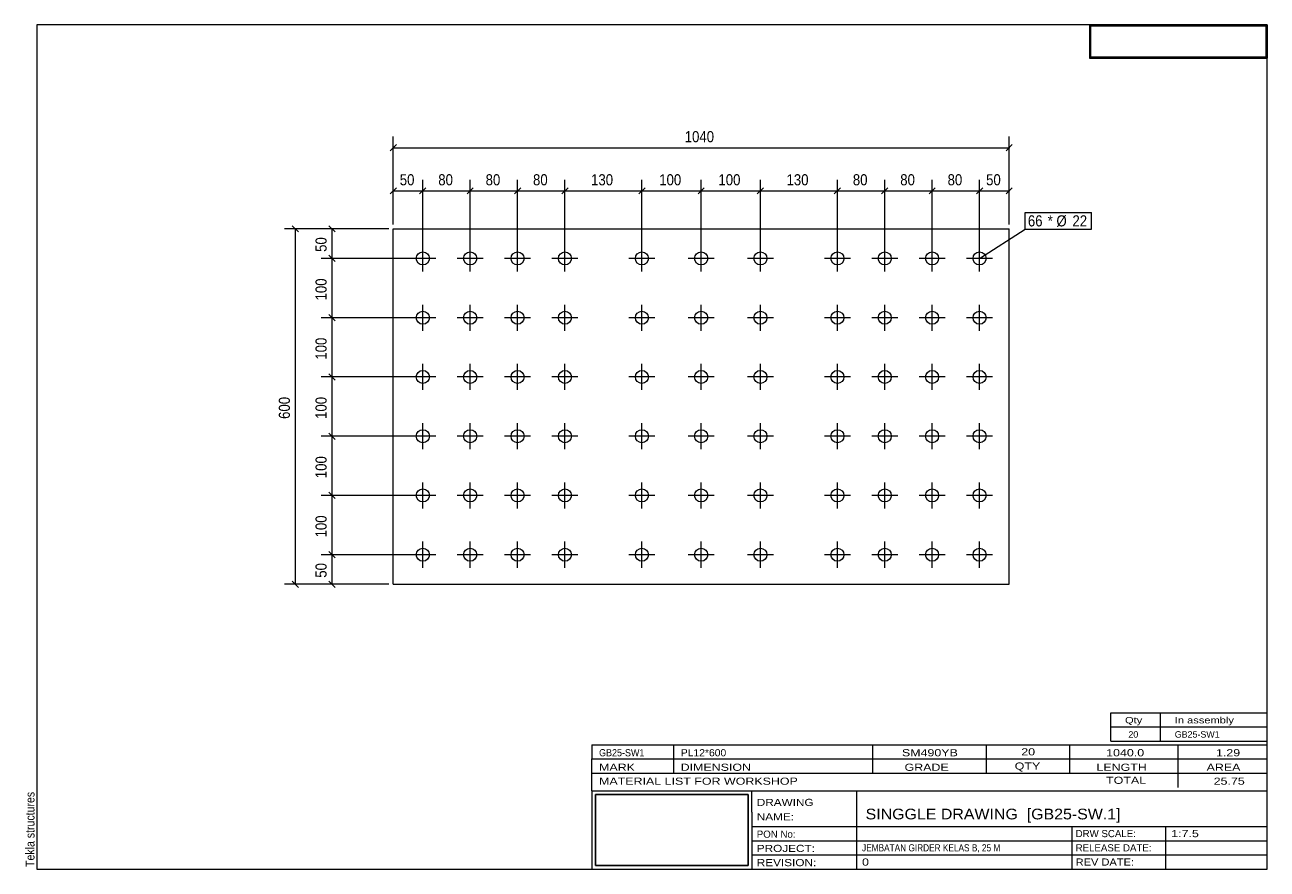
# Model space of a CAD drawing. Header units: millimetres. Extents: x 2 to 282, y 5 to 195.
import ezdxf

# ---------------------------------------------------------------- set-up
doc = ezdxf.new("R2010")
doc.units = ezdxf.units.MM
doc.linetypes.add('XKITLINE00', pattern=[0])
for name, color, linetype, lineweight in [('Bolt', 7, 'Continuous', 0), ('BoltMark', 3, 'Continuous', 0), ('DrawingSheet', 5, 'Continuous', 0), ('OtherObjectType', 1, 'Continuous', 0), ('Part', 2, 'Continuous', 0), ('Z-DIMENSIONS', 1, 'Continuous', 0)]:
    doc.layers.add(name, color=color, linetype=linetype, lineweight=lineweight)
doc.styles.add('ARIAL', font='ARIAL.TTF')
doc.styles.add('ARIAL_NARROW', font='ARIALN.TTF')
picture_1 = doc.add_image_def('image1.jpg', size_in_pixel=(1304, 175))
picture_2 = doc.add_image_def('image2.jpg', size_in_pixel=(188, 71))

# ---------------------------------------------------------------- blocks, each defined once
blk = doc.blocks.new('*A1')
at = {"layer": 'Bolt', "linetype": 'XKITLINE00', "lineweight": 0}
for p, q in [((91.92, 99.5), (91.92, 105.36)), ((102.58, 99.5), (102.58, 105.36)), ((113.25, 99.5), (113.25, 105.36)), ((123.92, 99.5), (123.92, 105.36)), ((141.25, 99.5), (141.25, 105.36)), ((154.58, 99.5), (154.58, 105.36)), ((167.92, 99.5), (167.92, 105.36)), ((185.25, 99.5), (185.25, 105.36)), ((195.92, 99.5), (195.92, 105.36)), ((206.58, 99.5), (206.58, 105.36)), ((217.25, 99.5), (217.25, 105.36)), ((94.85, 102.43), (88.98, 102.43)), ((105.52, 102.43), (99.65, 102.43)), ((116.18, 102.43), (110.32, 102.43)), ((126.85, 102.43), (120.98, 102.43)), ((144.18, 102.43), (138.32, 102.43)), ((157.52, 102.43), (151.65, 102.43)), ((170.85, 102.43), (164.98, 102.43)), ((188.18, 102.43), (182.32, 102.43)), ((198.85, 102.43), (192.98, 102.43)), ((209.52, 102.43), (203.65, 102.43)), ((220.18, 102.43), (214.32, 102.43)), ((91.92, 86.16), (91.92, 92.03)), ((102.58, 86.16), (102.58, 92.03)), ((113.25, 86.16), (113.25, 92.03)), ((123.92, 86.16), (123.92, 92.03)), ((141.25, 86.16), (141.25, 92.03)), ((154.58, 86.16), (154.58, 92.03)), ((167.92, 86.16), (167.92, 92.03)), ((185.25, 86.16), (185.25, 92.03)), ((195.92, 86.16), (195.92, 92.03)), ((206.58, 86.16), (206.58, 92.03)), ((217.25, 86.16), (217.25, 92.03)), ((94.85, 89.1), (88.98, 89.1)), ((105.52, 89.1), (99.65, 89.1)), ((116.18, 89.1), (110.32, 89.1)), ((126.85, 89.1), (120.98, 89.1)), ((144.18, 89.1), (138.32, 89.1)), ((157.52, 89.1), (151.65, 89.1)), ((170.85, 89.1), (164.98, 89.1)), ((188.18, 89.1), (182.32, 89.1)), ((198.85, 89.1), (192.98, 89.1)), ((209.52, 89.1), (203.65, 89.1)), ((220.18, 89.1), (214.32, 89.1)), ((91.92, 72.83), (91.92, 78.7)), ((102.58, 72.83), (102.58, 78.7)), ((113.25, 72.83), (113.25, 78.7)), ((123.92, 72.83), (123.92, 78.7)), ((141.25, 72.83), (141.25, 78.7)), ((154.58, 72.83), (154.58, 78.7)), ((167.92, 72.83), (167.92, 78.7)), ((185.25, 72.83), (185.25, 78.7)), ((195.92, 72.83), (195.92, 78.7)), ((206.58, 72.83), (206.58, 78.7)), ((217.25, 72.83), (217.25, 78.7)), ((94.85, 75.76), (88.98, 75.76)), ((105.52, 75.76), (99.65, 75.76)), ((116.18, 75.76), (110.32, 75.76)), ((126.85, 75.76), (120.98, 75.76)), ((144.18, 75.76), (138.32, 75.76)), ((157.52, 75.76), (151.65, 75.76)), ((170.85, 75.76), (164.98, 75.76)), ((188.18, 75.76), (182.32, 75.76)), ((198.85, 75.76), (192.98, 75.76)), ((209.52, 75.76), (203.65, 75.76)), ((220.18, 75.76), (214.32, 75.76))]:
    blk.add_line(p, q, dxfattribs=at)
for centre in [(91.92, 102.43), (102.58, 102.43), (113.25, 102.43), (123.92, 102.43), (141.25, 102.43), (154.58, 102.43), (167.92, 102.43), (185.25, 102.43), (195.92, 102.43), (206.58, 102.43), (217.25, 102.43), (91.92, 89.1), (102.58, 89.1), (113.25, 89.1), (123.92, 89.1), (141.25, 89.1), (154.58, 89.1), (167.92, 89.1), (185.25, 89.1), (195.92, 89.1), (206.58, 89.1), (217.25, 89.1), (91.92, 75.76), (102.58, 75.76), (113.25, 75.76), (123.92, 75.76), (141.25, 75.76), (154.58, 75.76), (167.92, 75.76), (185.25, 75.76), (195.92, 75.76), (206.58, 75.76), (217.25, 75.76)]:
    blk.add_circle(centre, 1.47, dxfattribs=at)
blk = doc.blocks.new('*A2')
at = {"layer": 'Part', "linetype": 'XKITLINE00', "lineweight": 0}
for p, q in [((85.25, 69.1), (85.25, 149.1)), ((85.25, 149.1), (223.92, 149.1)), ((223.92, 69.1), (223.92, 149.1)), ((85.25, 69.1), (223.92, 69.1))]:
    blk.add_line(p, q, dxfattribs=at)
blk = doc.blocks.new('*A3')
at = {"layer": 'Bolt', "linetype": 'XKITLINE00', "lineweight": 0}
for p, q in [((91.92, 139.5), (91.92, 145.36)), ((102.58, 139.5), (102.58, 145.36)), ((113.25, 139.5), (113.25, 145.36)), ((123.92, 139.5), (123.92, 145.36)), ((141.25, 139.5), (141.25, 145.36)), ((154.58, 139.5), (154.58, 145.36)), ((167.92, 139.5), (167.92, 145.36)), ((185.25, 139.5), (185.25, 145.36)), ((195.92, 139.5), (195.92, 145.36)), ((206.58, 139.5), (206.58, 145.36)), ((217.25, 139.5), (217.25, 145.36)), ((94.85, 142.43), (88.98, 142.43)), ((105.52, 142.43), (99.65, 142.43)), ((116.18, 142.43), (110.32, 142.43)), ((126.85, 142.43), (120.98, 142.43)), ((144.18, 142.43), (138.32, 142.43)), ((157.52, 142.43), (151.65, 142.43)), ((170.85, 142.43), (164.98, 142.43)), ((188.18, 142.43), (182.32, 142.43)), ((198.85, 142.43), (192.98, 142.43)), ((209.52, 142.43), (203.65, 142.43)), ((220.18, 142.43), (214.32, 142.43)), ((91.92, 126.16), (91.92, 132.03)), ((102.58, 126.16), (102.58, 132.03)), ((113.25, 126.16), (113.25, 132.03)), ((123.92, 126.16), (123.92, 132.03)), ((141.25, 126.16), (141.25, 132.03)), ((154.58, 126.16), (154.58, 132.03)), ((167.92, 126.16), (167.92, 132.03)), ((185.25, 126.16), (185.25, 132.03)), ((195.92, 126.16), (195.92, 132.03)), ((206.58, 126.16), (206.58, 132.03)), ((217.25, 126.16), (217.25, 132.03)), ((94.85, 129.1), (88.98, 129.1)), ((105.52, 129.1), (99.65, 129.1)), ((116.18, 129.1), (110.32, 129.1)), ((126.85, 129.1), (120.98, 129.1)), ((144.18, 129.1), (138.32, 129.1)), ((157.52, 129.1), (151.65, 129.1)), ((170.85, 129.1), (164.98, 129.1)), ((188.18, 129.1), (182.32, 129.1)), ((198.85, 129.1), (192.98, 129.1)), ((209.52, 129.1), (203.65, 129.1)), ((220.18, 129.1), (214.32, 129.1)), ((91.92, 112.83), (91.92, 118.7)), ((102.58, 112.83), (102.58, 118.7)), ((113.25, 112.83), (113.25, 118.7)), ((123.92, 112.83), (123.92, 118.7)), ((141.25, 112.83), (141.25, 118.7)), ((154.58, 112.83), (154.58, 118.7)), ((167.92, 112.83), (167.92, 118.7)), ((185.25, 112.83), (185.25, 118.7)), ((195.92, 112.83), (195.92, 118.7)), ((206.58, 112.83), (206.58, 118.7)), ((217.25, 112.83), (217.25, 118.7)), ((94.85, 115.76), (88.98, 115.76)), ((105.52, 115.76), (99.65, 115.76)), ((116.18, 115.76), (110.32, 115.76)), ((126.85, 115.76), (120.98, 115.76)), ((144.18, 115.76), (138.32, 115.76)), ((157.52, 115.76), (151.65, 115.76)), ((170.85, 115.76), (164.98, 115.76)), ((188.18, 115.76), (182.32, 115.76)), ((198.85, 115.76), (192.98, 115.76)), ((209.52, 115.76), (203.65, 115.76)), ((220.18, 115.76), (214.32, 115.76))]:
    blk.add_line(p, q, dxfattribs=at)
for centre in [(91.92, 142.43), (102.58, 142.43), (113.25, 142.43), (123.92, 142.43), (141.25, 142.43), (154.58, 142.43), (167.92, 142.43), (185.25, 142.43), (195.92, 142.43), (206.58, 142.43), (217.25, 142.43), (91.92, 129.1), (102.58, 129.1), (113.25, 129.1), (123.92, 129.1), (141.25, 129.1), (154.58, 129.1), (167.92, 129.1), (185.25, 129.1), (195.92, 129.1), (206.58, 129.1), (217.25, 129.1), (91.92, 115.76), (102.58, 115.76), (113.25, 115.76), (123.92, 115.76), (141.25, 115.76), (154.58, 115.76), (167.92, 115.76), (185.25, 115.76), (195.92, 115.76), (206.58, 115.76), (217.25, 115.76)]:
    blk.add_circle(centre, 1.47, dxfattribs=at)
blk = doc.blocks.new('*A4')
at = {"layer": 'DrawingSheet', "linetype": 'XKITLINE00', "lineweight": 0}
for p, q in [((282, 195), (5, 195)), ((5, 195), (5, 5)), ((282, 5), (282, 195)), ((5, 5), (282, 5))]:
    blk.add_line(p, q, dxfattribs=at)
at = {"layer": 'DrawingSheet', "style": 'ARIAL', "width": 0.85}
blk.add_text('Tekla structures', height=2, rotation=90, dxfattribs=at).set_placement((4.5, 5.5))
blk = doc.blocks.new('*A5')
at = {"layer": 'OtherObjectType', "linetype": 'XKITLINE00', "lineweight": 0}
for p, q in [((242, 195), (282, 195)), ((242, 195), (242, 187.5)), ((282, 195), (282, 187.5)), ((242, 187.5), (282, 187.5))]:
    blk.add_line(p, q, dxfattribs=at)
image = blk.add_image(picture_1, insert=(242.25, 187.75), size_in_units=(39.5, 7))
blk = doc.blocks.new('*A6')
at = {"layer": 'OtherObjectType', "linetype": 'XKITLINE00', "lineweight": 0}
for p, q in [((246.8, 37), (246.8, 40.2)), ((246.8, 40.2), (282, 40.2)), ((258, 37), (258, 40.2)), ((282, 37), (282, 40.2)), ((246.8, 37), (282, 37)), ((246.8, 33.8), (246.8, 37)), ((258, 33.8), (258, 37)), ((282, 33.8), (282, 37)), ((246.8, 33.8), (282, 33.8))]:
    blk.add_line(p, q, dxfattribs=at)
at = {"layer": 'OtherObjectType', "style": 'ARIAL_NARROW'}
for s, width, p in [('Qty', 1.513248, (250, 37.8)), ('In assembly', 1.513248, (261.2, 37.8)), ('20', 1.211571, (250.76, 34.6)), ('GB25-SW1', 1.211571, (261.2, 34.6))]:
    blk.add_text(s, height=1.44, dxfattribs=dict(at, width=width)).set_placement(p)
blk = doc.blocks.new('*A7')
at = {"layer": 'OtherObjectType', "linetype": 'XKITLINE00', "lineweight": 0}
for p, q in [((130, 33), (282, 33)), ((130, 33), (130, 29.8)), ((130, 33), (282, 33)), ((148.4, 29.8), (148.4, 33)), ((193.2, 29.8), (193.2, 33)), ((218.8, 29.8), (218.8, 33)), ((237.6, 29.8), (237.6, 33)), ((262, 29.8), (262, 33)), ((282, 29.8), (282, 33)), ((130, 29.8), (282, 29.8)), ((130, 29.8), (282, 29.8)), ((130, 26.6), (130, 29.8)), ((148.4, 26.6), (148.4, 29.8)), ((193.2, 26.6), (193.2, 29.8)), ((218.8, 26.6), (218.8, 29.8)), ((237.6, 26.6), (237.6, 29.8)), ((262, 26.6), (262, 29.8)), ((282, 26.6), (282, 29.8)), ((130, 26.6), (282, 26.6)), ((130, 22.6), (130, 26.6)), ((262, 23.4), (262, 26.6)), ((282, 22.6), (282, 26.6)), ((130, 22.6), (130, 5)), ((130, 22.6), (282, 22.6)), ((166, 17.8), (166, 22.6)), ((189.6, 14.6), (189.6, 22.6)), ((282, 17.8), (282, 22.6)), ((166, 17.8), (166, 5)), ((282, 14.6), (282, 17.8)), ((166, 14.6), (282, 14.6)), ((189.6, 5), (189.6, 14.6)), ((238.13, 11.4), (238.13, 14.6)), ((259.2, 5), (259.2, 14.6)), ((282, 11.4), (282, 14.6)), ((166, 11.4), (282, 11.4)), ((238.13, 5), (238.13, 11.4)), ((282, 8.2), (282, 11.4)), ((166, 8.2), (282, 8.2)), ((282, 5), (282, 8.2)), ((130, 5), (282, 5)), ((160, 5), (282, 5))]:
    blk.add_line(p, q, dxfattribs=at)
at = {"layer": 'OtherObjectType', "style": 'ARIAL_NARROW'}
for s, height, width, p in [('GB25-SW1', 1.6, 1.100501, (131.6, 30.4)), ('PL12*600', 1.6, 1.270501, (150, 30.4)), ('SM490YB', 1.6, 1.525501, (199.78, 30.4)), ('20', 1.6, 1.525501, (226.65, 30.6)), ('1040.0', 1.6, 1.525501, (245.76, 30.4)), ('1.29', 1.6, 1.525501, (270.48, 30.4)), ('MARK', 1.6, 1.525501, (131.6, 27.13)), ('DIMENSION', 1.6, 1.525501, (149.97, 27.13)), ('GRADE', 1.6, 1.525501, (200.37, 27.13)), ('QTY', 1.6, 1.525501, (225.17, 27.4)), ('LENGTH', 1.6, 1.525501, (243.57, 27.13)), ('AREA', 1.6, 1.525501, (268.37, 27.13)), ('MATERIAL LIST FOR WORKSHOP', 1.6, 1.525501, (131.6, 24)), ('TOTAL', 1.6, 1.525501, (245.74, 24.2)), ('25.75', 1.6, 1.525501, (269.96, 24)), ('DRAWING', 1.6, 1.445, (167.1, 19.22)), ('NAME:', 1.6, 1.445, (167.1, 15.98)), ('SINGGLE DRAWING  [GB25-SW.1]', 2.4, 1.304651, (191.6, 16.2)), ('PON No:', 1.6, 1.19, (167.1, 12.07)), ('DRW SCALE:', 1.6, 1.19, (238.88, 12.2)), ('1:7.5', 1.6, 1.525501, (260.4, 12.2)), ('PROJECT:', 1.6, 1.445, (167.1, 8.87)), ('JEMBATAN GIRDER KELAS B, 25 M', 1.6, 1.015501, (190.8, 9)), ('RELEASE DATE:', 1.6, 1.19, (238.88, 9)), ('REVISION:', 1.6, 1.445, (167.1, 5.67)), ('0', 1.6, 1.525501, (190.8, 5.8)), ('REV DATE:', 1.6, 1.36, (238.88, 5.8))]:
    blk.add_text(s, height=height, dxfattribs=dict(at, width=width)).set_placement(p)
image = blk.add_image(picture_2, insert=(130.8, 5.8), size_in_units=(34.4, 16))
blk = doc.blocks.new('*A8')
at = {"layer": 'Z-DIMENSIONS', "linetype": 'XKITLINE00', "lineweight": 0}
for p, q in [((85.25, 150.1), (85.25, 160.14)), ((91.92, 143.43), (91.92, 160.14)), ((85.96, 158.35), (84.54, 156.94)), ((85.25, 157.64), (91.92, 157.64)), ((92.63, 158.35), (91.21, 156.94))]:
    blk.add_line(p, q, dxfattribs=at)
at = {"layer": 'Z-DIMENSIONS'}
for p in [(85.25, 157.64), (91.92, 157.64)]:
    blk.add_point(p, dxfattribs=at)
at = {"layer": 'Z-DIMENSIONS', "style": 'ARIAL', "width": 0.85}
blk.add_text('50', height=2.5, dxfattribs=at).set_placement((86.73, 158.89))
blk = doc.blocks.new('*A9')
at = {"layer": 'Z-DIMENSIONS', "linetype": 'XKITLINE00', "lineweight": 0}
for p, q in [((91.92, 143.43), (91.92, 160.14)), ((102.58, 143.43), (102.58, 160.14)), ((92.63, 158.35), (91.21, 156.94)), ((91.92, 157.64), (102.58, 157.64)), ((103.29, 158.35), (101.88, 156.94))]:
    blk.add_line(p, q, dxfattribs=at)
at = {"layer": 'Z-DIMENSIONS'}
for p in [(91.92, 157.64), (102.58, 157.64)]:
    blk.add_point(p, dxfattribs=at)
at = {"layer": 'Z-DIMENSIONS', "style": 'ARIAL', "width": 0.85}
blk.add_text('80', height=2.5, dxfattribs=at).set_placement((95.4, 158.89))
blk = doc.blocks.new('*A10')
at = {"layer": 'Z-DIMENSIONS', "linetype": 'XKITLINE00', "lineweight": 0}
for p, q in [((102.58, 143.43), (102.58, 160.14)), ((113.25, 143.43), (113.25, 160.14)), ((103.29, 158.35), (101.88, 156.94)), ((102.58, 157.64), (113.25, 157.64)), ((113.96, 158.35), (112.54, 156.94))]:
    blk.add_line(p, q, dxfattribs=at)
at = {"layer": 'Z-DIMENSIONS'}
for p in [(102.58, 157.64), (113.25, 157.64)]:
    blk.add_point(p, dxfattribs=at)
at = {"layer": 'Z-DIMENSIONS', "style": 'ARIAL', "width": 0.85}
blk.add_text('80', height=2.5, dxfattribs=at).set_placement((106.06, 158.89))
blk = doc.blocks.new('*A11')
at = {"layer": 'Z-DIMENSIONS', "linetype": 'XKITLINE00', "lineweight": 0}
for p, q in [((113.25, 143.43), (113.25, 160.14)), ((123.92, 143.43), (123.92, 160.14)), ((113.96, 158.35), (112.54, 156.94)), ((113.25, 157.64), (123.92, 157.64)), ((124.63, 158.35), (123.21, 156.94))]:
    blk.add_line(p, q, dxfattribs=at)
at = {"layer": 'Z-DIMENSIONS'}
for p in [(113.25, 157.64), (123.92, 157.64)]:
    blk.add_point(p, dxfattribs=at)
at = {"layer": 'Z-DIMENSIONS', "style": 'ARIAL', "width": 0.85}
blk.add_text('80', height=2.5, dxfattribs=at).set_placement((116.73, 158.89))
blk = doc.blocks.new('*A12')
at = {"layer": 'Z-DIMENSIONS', "linetype": 'XKITLINE00', "lineweight": 0}
for p, q in [((123.92, 143.43), (123.92, 160.14)), ((141.25, 143.43), (141.25, 160.14)), ((124.63, 158.35), (123.21, 156.94)), ((123.92, 157.64), (141.25, 157.64)), ((141.96, 158.35), (140.54, 156.94))]:
    blk.add_line(p, q, dxfattribs=at)
at = {"layer": 'Z-DIMENSIONS'}
for p in [(123.92, 157.64), (141.25, 157.64)]:
    blk.add_point(p, dxfattribs=at)
at = {"layer": 'Z-DIMENSIONS', "style": 'ARIAL', "width": 0.85}
blk.add_text('130', height=2.5, dxfattribs=at).set_placement((129.8, 158.89))
blk = doc.blocks.new('*A13')
at = {"layer": 'Z-DIMENSIONS', "linetype": 'XKITLINE00', "lineweight": 0}
for p, q in [((141.25, 143.43), (141.25, 160.14)), ((154.58, 143.43), (154.58, 160.14)), ((141.96, 158.35), (140.54, 156.94)), ((141.25, 157.64), (154.58, 157.64)), ((155.29, 158.35), (153.88, 156.94))]:
    blk.add_line(p, q, dxfattribs=at)
at = {"layer": 'Z-DIMENSIONS'}
for p in [(141.25, 157.64), (154.58, 157.64)]:
    blk.add_point(p, dxfattribs=at)
at = {"layer": 'Z-DIMENSIONS', "style": 'ARIAL', "width": 0.85}
blk.add_text('100', height=2.5, dxfattribs=at).set_placement((145.14, 158.89))
blk = doc.blocks.new('*A14')
at = {"layer": 'Z-DIMENSIONS', "linetype": 'XKITLINE00', "lineweight": 0}
for p, q in [((154.58, 143.43), (154.58, 160.14)), ((167.92, 143.43), (167.92, 160.14)), ((155.29, 158.35), (153.88, 156.94)), ((154.58, 157.64), (167.92, 157.64)), ((168.63, 158.35), (167.21, 156.94))]:
    blk.add_line(p, q, dxfattribs=at)
at = {"layer": 'Z-DIMENSIONS'}
for p in [(154.58, 157.64), (167.92, 157.64)]:
    blk.add_point(p, dxfattribs=at)
at = {"layer": 'Z-DIMENSIONS', "style": 'ARIAL', "width": 0.85}
blk.add_text('100', height=2.5, dxfattribs=at).set_placement((158.47, 158.89))
blk = doc.blocks.new('*A15')
at = {"layer": 'Z-DIMENSIONS', "linetype": 'XKITLINE00', "lineweight": 0}
for p, q in [((167.92, 143.43), (167.92, 160.14)), ((185.25, 143.43), (185.25, 160.14)), ((168.63, 158.35), (167.21, 156.94)), ((167.92, 157.64), (185.25, 157.64)), ((185.96, 158.35), (184.54, 156.94))]:
    blk.add_line(p, q, dxfattribs=at)
at = {"layer": 'Z-DIMENSIONS'}
for p in [(167.92, 157.64), (185.25, 157.64)]:
    blk.add_point(p, dxfattribs=at)
at = {"layer": 'Z-DIMENSIONS', "style": 'ARIAL', "width": 0.85}
blk.add_text('130', height=2.5, dxfattribs=at).set_placement((173.8, 158.89))
blk = doc.blocks.new('*A16')
at = {"layer": 'Z-DIMENSIONS', "linetype": 'XKITLINE00', "lineweight": 0}
for p, q in [((185.25, 143.43), (185.25, 160.14)), ((195.92, 143.43), (195.92, 160.14)), ((185.96, 158.35), (184.54, 156.94)), ((185.25, 157.64), (195.92, 157.64)), ((196.63, 158.35), (195.21, 156.94))]:
    blk.add_line(p, q, dxfattribs=at)
at = {"layer": 'Z-DIMENSIONS'}
for p in [(185.25, 157.64), (195.92, 157.64)]:
    blk.add_point(p, dxfattribs=at)
at = {"layer": 'Z-DIMENSIONS', "style": 'ARIAL', "width": 0.85}
blk.add_text('80', height=2.5, dxfattribs=at).set_placement((188.73, 158.89))
blk = doc.blocks.new('*A17')
at = {"layer": 'Z-DIMENSIONS', "linetype": 'XKITLINE00', "lineweight": 0}
for p, q in [((195.92, 143.43), (195.92, 160.14)), ((206.58, 143.43), (206.58, 160.14)), ((196.63, 158.35), (195.21, 156.94)), ((195.92, 157.64), (206.58, 157.64)), ((207.29, 158.35), (205.88, 156.94))]:
    blk.add_line(p, q, dxfattribs=at)
at = {"layer": 'Z-DIMENSIONS'}
for p in [(195.92, 157.64), (206.58, 157.64)]:
    blk.add_point(p, dxfattribs=at)
at = {"layer": 'Z-DIMENSIONS', "style": 'ARIAL', "width": 0.85}
blk.add_text('80', height=2.5, dxfattribs=at).set_placement((199.4, 158.89))
blk = doc.blocks.new('*A18')
at = {"layer": 'Z-DIMENSIONS', "linetype": 'XKITLINE00', "lineweight": 0}
for p, q in [((206.58, 143.43), (206.58, 160.14)), ((217.25, 143.43), (217.25, 160.14)), ((207.29, 158.35), (205.88, 156.94)), ((206.58, 157.64), (217.25, 157.64)), ((217.96, 158.35), (216.54, 156.94))]:
    blk.add_line(p, q, dxfattribs=at)
at = {"layer": 'Z-DIMENSIONS'}
for p in [(206.58, 157.64), (217.25, 157.64)]:
    blk.add_point(p, dxfattribs=at)
at = {"layer": 'Z-DIMENSIONS', "style": 'ARIAL', "width": 0.85}
blk.add_text('80', height=2.5, dxfattribs=at).set_placement((210.06, 158.89))
blk = doc.blocks.new('*A19')
at = {"layer": 'Z-DIMENSIONS', "linetype": 'XKITLINE00', "lineweight": 0}
for p, q in [((217.25, 143.43), (217.25, 160.14)), ((223.92, 150.1), (223.92, 160.14)), ((217.96, 158.35), (216.54, 156.94)), ((217.25, 157.64), (223.92, 157.64)), ((224.63, 158.35), (223.21, 156.94))]:
    blk.add_line(p, q, dxfattribs=at)
at = {"layer": 'Z-DIMENSIONS'}
for p in [(217.25, 157.64), (223.92, 157.64)]:
    blk.add_point(p, dxfattribs=at)
at = {"layer": 'Z-DIMENSIONS', "style": 'ARIAL', "width": 0.85}
blk.add_text('50', height=2.5, dxfattribs=at).set_placement((218.73, 158.89))
blk = doc.blocks.new('*A20')
at = {"layer": 'Z-DIMENSIONS', "linetype": 'XKITLINE00', "lineweight": 0}
for p, q in [((85.96, 168.05), (84.54, 166.64)), ((85.25, 150.1), (85.25, 169.84)), ((224.63, 168.05), (223.21, 166.64)), ((223.92, 150.1), (223.92, 169.84)), ((85.25, 167.34), (223.92, 167.34))]:
    blk.add_line(p, q, dxfattribs=at)
at = {"layer": 'Z-DIMENSIONS'}
for p in [(85.25, 167.34), (223.92, 167.34)]:
    blk.add_point(p, dxfattribs=at)
at = {"layer": 'Z-DIMENSIONS', "style": 'ARIAL', "width": 0.85}
blk.add_text('1040', height=2.5, dxfattribs=at).set_placement((150.88, 168.59))
blk = doc.blocks.new('*A21')
at = {"layer": 'Z-DIMENSIONS', "linetype": 'XKITLINE00', "lineweight": 0}
for p, q in [((84.25, 149.1), (60.75, 149.1)), ((62.54, 149.8), (63.96, 148.39)), ((63.25, 69.1), (63.25, 149.1)), ((84.25, 69.1), (60.75, 69.1)), ((62.54, 69.8), (63.96, 68.39))]:
    blk.add_line(p, q, dxfattribs=at)
at = {"layer": 'Z-DIMENSIONS'}
for p in [(63.25, 149.1), (63.25, 69.1)]:
    blk.add_point(p, dxfattribs=at)
at = {"layer": 'Z-DIMENSIONS', "style": 'ARIAL', "width": 0.85}
blk.add_text('600', height=2.5, rotation=90.0002, dxfattribs=at).set_placement((62, 106.32))
blk = doc.blocks.new('*A22')
at = {"layer": 'Z-DIMENSIONS', "linetype": 'XKITLINE00', "lineweight": 0}
for p, q in [((90.92, 75.76), (69.01, 75.76)), ((70.8, 76.47), (72.22, 75.06)), ((71.51, 69.1), (71.51, 75.76)), ((84.25, 69.1), (69.01, 69.1)), ((70.8, 69.8), (72.22, 68.39))]:
    blk.add_line(p, q, dxfattribs=at)
at = {"layer": 'Z-DIMENSIONS'}
for p in [(71.51, 75.76), (71.51, 69.1)]:
    blk.add_point(p, dxfattribs=at)
at = {"layer": 'Z-DIMENSIONS', "style": 'ARIAL', "width": 0.85}
blk.add_text('50', height=2.5, rotation=90.0002, dxfattribs=at).set_placement((70.26, 70.58))
blk = doc.blocks.new('*A23')
at = {"layer": 'Z-DIMENSIONS', "linetype": 'XKITLINE00', "lineweight": 0}
for p, q in [((70.8, 89.8), (72.22, 88.39)), ((90.92, 89.1), (69.01, 89.1)), ((71.51, 75.76), (71.51, 89.1)), ((90.92, 75.76), (69.01, 75.76)), ((70.8, 76.47), (72.22, 75.06))]:
    blk.add_line(p, q, dxfattribs=at)
at = {"layer": 'Z-DIMENSIONS'}
for p in [(71.51, 89.1), (71.51, 75.76)]:
    blk.add_point(p, dxfattribs=at)
at = {"layer": 'Z-DIMENSIONS', "style": 'ARIAL', "width": 0.85}
blk.add_text('100', height=2.5, rotation=90.0002, dxfattribs=at).set_placement((70.26, 79.65))
blk = doc.blocks.new('*A24')
at = {"layer": 'Z-DIMENSIONS', "linetype": 'XKITLINE00', "lineweight": 0}
for p, q in [((90.92, 102.43), (69.01, 102.43)), ((70.8, 103.14), (72.22, 101.72)), ((71.51, 89.1), (71.51, 102.43)), ((70.8, 89.8), (72.22, 88.39)), ((90.92, 89.1), (69.01, 89.1))]:
    blk.add_line(p, q, dxfattribs=at)
at = {"layer": 'Z-DIMENSIONS'}
for p in [(71.51, 102.43), (71.51, 89.1)]:
    blk.add_point(p, dxfattribs=at)
at = {"layer": 'Z-DIMENSIONS', "style": 'ARIAL', "width": 0.85}
blk.add_text('100', height=2.5, rotation=90.0002, dxfattribs=at).set_placement((70.26, 92.98))
blk = doc.blocks.new('*A25')
at = {"layer": 'Z-DIMENSIONS', "linetype": 'XKITLINE00', "lineweight": 0}
for p, q in [((90.92, 115.76), (69.01, 115.76)), ((70.8, 116.47), (72.22, 115.06)), ((71.51, 102.43), (71.51, 115.76)), ((90.92, 102.43), (69.01, 102.43)), ((70.8, 103.14), (72.22, 101.72))]:
    blk.add_line(p, q, dxfattribs=at)
at = {"layer": 'Z-DIMENSIONS'}
for p in [(71.51, 115.76), (71.51, 102.43)]:
    blk.add_point(p, dxfattribs=at)
at = {"layer": 'Z-DIMENSIONS', "style": 'ARIAL', "width": 0.85}
blk.add_text('100', height=2.5, rotation=90.0002, dxfattribs=at).set_placement((70.26, 106.32))
blk = doc.blocks.new('*A26')
at = {"layer": 'Z-DIMENSIONS', "linetype": 'XKITLINE00', "lineweight": 0}
for p, q in [((90.92, 129.1), (69.01, 129.1)), ((70.8, 129.8), (72.22, 128.39)), ((71.51, 115.76), (71.51, 129.1)), ((90.92, 115.76), (69.01, 115.76)), ((70.8, 116.47), (72.22, 115.06))]:
    blk.add_line(p, q, dxfattribs=at)
at = {"layer": 'Z-DIMENSIONS'}
for p in [(71.51, 129.1), (71.51, 115.76)]:
    blk.add_point(p, dxfattribs=at)
at = {"layer": 'Z-DIMENSIONS', "style": 'ARIAL', "width": 0.85}
blk.add_text('100', height=2.5, rotation=90.0002, dxfattribs=at).set_placement((70.26, 119.65))
blk = doc.blocks.new('*A27')
at = {"layer": 'Z-DIMENSIONS', "linetype": 'XKITLINE00', "lineweight": 0}
for p, q in [((70.8, 143.14), (72.22, 141.72)), ((90.92, 142.43), (69.01, 142.43)), ((71.51, 129.1), (71.51, 142.43)), ((90.92, 129.1), (69.01, 129.1)), ((70.8, 129.8), (72.22, 128.39))]:
    blk.add_line(p, q, dxfattribs=at)
at = {"layer": 'Z-DIMENSIONS'}
for p in [(71.51, 142.43), (71.51, 129.1)]:
    blk.add_point(p, dxfattribs=at)
at = {"layer": 'Z-DIMENSIONS', "style": 'ARIAL', "width": 0.85}
blk.add_text('100', height=2.5, rotation=90.0002, dxfattribs=at).set_placement((70.26, 132.98))
blk = doc.blocks.new('*A28')
at = {"layer": 'Z-DIMENSIONS', "linetype": 'XKITLINE00', "lineweight": 0}
for p, q in [((84.25, 149.1), (69.01, 149.1)), ((70.8, 149.8), (72.22, 148.39)), ((71.51, 142.43), (71.51, 149.1)), ((70.8, 143.14), (72.22, 141.72)), ((90.92, 142.43), (69.01, 142.43))]:
    blk.add_line(p, q, dxfattribs=at)
at = {"layer": 'Z-DIMENSIONS'}
for p in [(71.51, 149.1), (71.51, 142.43)]:
    blk.add_point(p, dxfattribs=at)
at = {"layer": 'Z-DIMENSIONS', "style": 'ARIAL', "width": 0.85}
blk.add_text('50', height=2.5, rotation=90.0002, dxfattribs=at).set_placement((70.26, 143.91))
blk = doc.blocks.new('*A29')
at = {"layer": 'BoltMark', "linetype": 'XKITLINE00', "lineweight": 0}
for p, q in [((227.53, 152.74), (242.47, 152.74)), ((227.53, 149.04), (227.53, 152.74)), ((242.47, 149.04), (242.47, 152.74)), ((217.25, 142.43), (227.53, 149.04)), ((227.53, 149.04), (242.47, 149.04))]:
    blk.add_line(p, q, dxfattribs=at)
at = {"layer": 'BoltMark', "style": 'ARIAL', "width": 0.85}
for s, p in [('66', (228.13, 149.64)), ('* Ø', (232.59, 149.64)), ('22', (238.16, 149.64))]:
    blk.add_text(s, height=2.5, dxfattribs=at).set_placement(p)

msp = doc.modelspace()

# ---------------------------------------------------------------- block references
at = {"lineweight": 0}
for name in ['*A4', '*A5', '*A20', '*A8', '*A9', '*A10', '*A11', '*A12', '*A13', '*A14', '*A15', '*A16', '*A17', '*A18', '*A19', '*A29', '*A21', '*A28', '*A2', '*A27', '*A3', '*A26', '*A25', '*A1', '*A24', '*A23', '*A22', '*A6', '*A7']:
    msp.add_blockref(name, (0, 0), dxfattribs=at)

doc.saveas('drawing.dxf')
